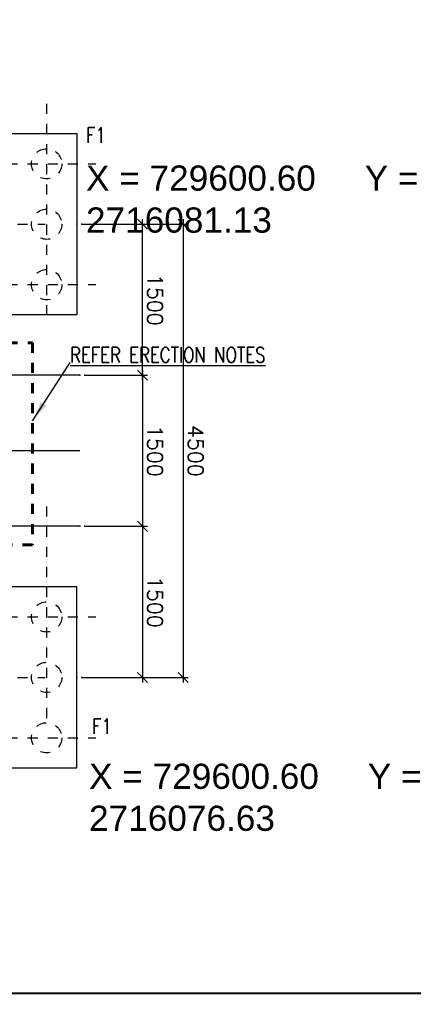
# Model space of a CAD drawing. Header units: inches. Extents: x 727810 to 1461440, y 2714588 to 5435005.
# Tile 168 of 233: x 729600.78 to 729604.69, y 2716073.39 to 2716083.16. Entities that reach past the tile are written whole.
import ezdxf

# ---------------------------------------------------------------- set-up
doc = ezdxf.new("R2010")
doc.units = ezdxf.units.IN
doc.header["$MEASUREMENT"] = 0
doc.linetypes.add('DIVIDEX2', pattern=[2.5, 1, -0.5, 0, -0.5, 0, -0.5])
doc.linetypes.add('HIDDEN', pattern=[0.375, 0.25, -0.125])
for name, color, linetype in [('DETAILS', 7, 'Continuous'), ('Inverter Room', 7, 'Continuous'), ('SCB', 7, 'Continuous')]:
    doc.layers.add(name, color=color, linetype=linetype)
doc.styles.add('ROMANS', font='ROMANS.shx', dxfattribs={"height": 10})
doc.styles.get("Standard").update_dxf_attribs({"font": 'arial.ttf'})
doc.dimstyles.new('ROMANS$0', dxfattribs={"dimscale": 100, "dimtxt": 100, "dimasz": 1, "dimexe": 0.5, "dimexo": 0.5, "dimgap": 0.5, "dimtad": 1, "dimdec": 0, "dimrnd": 5, "dimdsep": 46, "dimtxsty": 'ROMANS', "dimblk": 'OBLIQUE', "dimcen": 1, "dimdle": 0.5, "dimclrd": 6, "dimclre": 6, "dimclrt": 3, "dimadec": 0, "dimazin": 0, "dimtfac": 1, "dimtdec": 0, "dimtix": 1, "dimtmove": 0, "dimatfit": 3, "dimldrblk": 'OBLIQUE', "dimfxl": 1, "dimtolj": 1, "dimtzin": 0, "dimarcsym": 0})
doc.dimstyles.new('ROMANS$7', dxfattribs={"dimscale": 100, "dimtxt": 2.5, "dimasz": 2, "dimexe": 20, "dimexo": 20, "dimgap": 0.5, "dimtad": 1, "dimdec": 0, "dimrnd": 5, "dimzin": 0, "dimdsep": 46, "dimtxsty": 'ROMANS', "dimcen": 0.09, "dimdle": 20, "dimclrd": 256, "dimclre": 256, "dimclrt": 3, "dimadec": 0, "dimazin": 0, "dimtfac": 20, "dimtdec": 0, "dimtix": 1, "dimtmove": 2, "dimatfit": 3, "dimfxl": 1, "dimtolj": 1, "dimtzin": 0, "dimarcsym": 0})

# ---------------------------------------------------------------- blocks, each defined once
blk = doc.blocks.new('_Oblique')
at = {"color": 0, "linetype": 'ByBlock', "lineweight": -2}
blk.add_line((-0.5, -0.5), (0.5, 0.5), dxfattribs=at)
blk = doc.blocks.new('*D84')
at = {"layer": 'Inverter Room', "color": 6, "lineweight": -2, "ltscale": 0.5, "transparency": 16777216}
for p, q in [((2097765.3, -2324965.3), (2097765.3, -2323911.8)), ((2102265.3, -2324965.3), (2102265.3, -2323911.8)), ((2097715.3, -2323961.8), (2102315.3, -2323961.8))]:
    blk.add_line(p, q, dxfattribs=at)
at = {"layer": 'Inverter Room', "color": 0, "ltscale": 0.5, "transparency": 16777216}
for p in [(2102265.3, -2323961.8), (2097765.3, -2325015.3), (2102265.3, -2325015.3)]:
    blk.add_point(p, dxfattribs=at)
at = {"layer": 'Inverter Room', "color": 6, "lineweight": -2, "ltscale": 0.5, "transparency": 16777216, "xscale": 100, "yscale": 100, "zscale": 100, "rotation": 180}
blk.add_blockref('_Oblique', (2097765.3, -2323961.8), dxfattribs=at)
at = {"layer": 'Inverter Room', "color": 6, "lineweight": -2, "ltscale": 0.5, "transparency": 16777216, "xscale": 100, "yscale": 100, "zscale": 100}
blk.add_blockref('_Oblique', (2102265.3, -2323961.8), dxfattribs=at)
at = {"layer": 'Inverter Room', "color": 3, "ltscale": 0.5, "transparency": 16777216, "insert": (2100015.3, -2323836.8), "char_height": 150, "attachment_point": 5, "style": 'ROMANS'}
blk.add_mtext('\\A1;4500', dxfattribs=at)
blk = doc.blocks.new('*D86')
at = {"layer": 'DETAILS', "color": 6, "lineweight": -2, "ltscale": 0.5, "transparency": 16777216}
for p, q in [((2097765.3, -2324915.3), (2097765.3, -2324315.3)), ((2099265.3, -2324937.7), (2099265.3, -2324315.3)), ((2099315.3, -2324365.3), (2097715.3, -2324365.3))]:
    blk.add_line(p, q, dxfattribs=at)
at = {"layer": 'Inverter Room', "color": 0, "ltscale": 0.5, "transparency": 16777216}
for p in [(2097765.3, -2324365.3), (2097765.3, -2324965.3), (2099265.3, -2324987.7)]:
    blk.add_point(p, dxfattribs=at)
at = {"layer": 'DETAILS', "color": 6, "lineweight": -2, "ltscale": 0.5, "transparency": 16777216, "xscale": 100, "yscale": 100, "zscale": 100, "rotation": 180}
blk.add_blockref('_Oblique', (2097765.3, -2324365.3), dxfattribs=at)
at = {"layer": 'DETAILS', "color": 6, "lineweight": -2, "ltscale": 0.5, "transparency": 16777216, "xscale": 100, "yscale": 100, "zscale": 100}
blk.add_blockref('_Oblique', (2099265.3, -2324365.3), dxfattribs=at)
at = {"layer": 'DETAILS', "color": 3, "ltscale": 0.5, "transparency": 16777216, "insert": (2098515.3, -2324240.3), "char_height": 150, "attachment_point": 5, "style": 'ROMANS', "bg_fill": 3, "box_fill_scale": 1.25, "bg_fill_color": 256, "bg_fill_true_color": 13158600, "bg_fill_transparency": 0}
blk.add_mtext('\\A1;1500', dxfattribs=at)
blk = doc.blocks.new('*D74')
at = {"layer": 'DETAILS', "color": 6, "lineweight": -2, "ltscale": 0.5, "transparency": 16777216}
for p, q in [((2100765.3, -2324937.7), (2100765.3, -2324315.3)), ((2102265.3, -2324915.3), (2102265.3, -2324315.3)), ((2100715.3, -2324365.3), (2102315.3, -2324365.3))]:
    blk.add_line(p, q, dxfattribs=at)
at = {"layer": 'Inverter Room', "color": 0, "ltscale": 0.5, "transparency": 16777216}
for p in [(2102265.3, -2324365.3), (2100765.3, -2324987.7), (2102265.3, -2324965.3)]:
    blk.add_point(p, dxfattribs=at)
at = {"layer": 'DETAILS', "color": 6, "lineweight": -2, "ltscale": 0.5, "transparency": 16777216, "xscale": 100, "yscale": 100, "zscale": 100, "rotation": 180}
blk.add_blockref('_Oblique', (2100765.3, -2324365.3), dxfattribs=at)
at = {"layer": 'DETAILS', "color": 6, "lineweight": -2, "ltscale": 0.5, "transparency": 16777216, "xscale": 100, "yscale": 100, "zscale": 100}
blk.add_blockref('_Oblique', (2102265.3, -2324365.3), dxfattribs=at)
at = {"layer": 'DETAILS', "color": 3, "ltscale": 0.5, "transparency": 16777216, "insert": (2101515.3, -2324240.3), "char_height": 150, "attachment_point": 5, "style": 'ROMANS', "bg_fill": 3, "box_fill_scale": 1.25, "bg_fill_color": 256, "bg_fill_true_color": 13158600, "bg_fill_transparency": 0}
blk.add_mtext('\\A1;1500', dxfattribs=at)
blk = doc.blocks.new('*D75')
at = {"layer": 'DETAILS', "color": 6, "lineweight": -2, "ltscale": 0.5, "transparency": 16777216}
for p, q in [((2099265.3, -2324887.7), (2099265.3, -2324315.3)), ((2100765.3, -2324887.7), (2100765.3, -2324315.3)), ((2099215.3, -2324365.3), (2100815.3, -2324365.3))]:
    blk.add_line(p, q, dxfattribs=at)
at = {"layer": 'Inverter Room', "color": 0, "ltscale": 0.5, "transparency": 16777216}
for p in [(2100765.3, -2324365.3), (2099265.3, -2324937.7), (2100765.3, -2324937.7)]:
    blk.add_point(p, dxfattribs=at)
at = {"layer": 'DETAILS', "color": 6, "lineweight": -2, "ltscale": 0.5, "transparency": 16777216, "xscale": 100, "yscale": 100, "zscale": 100, "rotation": 180}
blk.add_blockref('_Oblique', (2099265.3, -2324365.3), dxfattribs=at)
at = {"layer": 'DETAILS', "color": 6, "lineweight": -2, "ltscale": 0.5, "transparency": 16777216, "xscale": 100, "yscale": 100, "zscale": 100}
blk.add_blockref('_Oblique', (2100765.3, -2324365.3), dxfattribs=at)
at = {"layer": 'DETAILS', "color": 3, "ltscale": 0.5, "transparency": 16777216, "insert": (2100015.3, -2324240.3), "char_height": 150, "attachment_point": 5, "style": 'ROMANS', "bg_fill": 3, "box_fill_scale": 1.25, "bg_fill_color": 256, "bg_fill_true_color": 13158600, "bg_fill_transparency": 0}
blk.add_mtext('\\A1;1500', dxfattribs=at)
blk = doc.blocks.new('bhcbhb')
at = {"layer": 'DETAILS', "linetype": 'DIVIDEX2', "ltscale": 0.5}
for p, q in [((2097165.3, -2326904.8), (2097165.3, -2324828.8)), ((2098365.3, -2326904.8), (2098365.3, -2324828.8)), ((2101665.3, -2326904.8), (2101665.3, -2324828.8)), ((2102865.3, -2326904.8), (2102865.3, -2324828.8)), ((2098669.2, -2325315.3), (2096567.2, -2325315.3)), ((2097765.3, -2327404.8), (2097765.3, -2325328.8)), ((2102669.2, -2325315.3), (2100567.2, -2325315.3)), ((2102265.3, -2327404.8), (2102265.3, -2325328.8))]:
    blk.add_line(p, q, dxfattribs=at)
at = {"layer": 'DETAILS', "linetype": 'HIDDEN', "lineweight": 60, "ltscale": 20}
blk.add_lwpolyline([(2098942.4, -2332504), (2098942.4, -2325454.7), (2100949.6, -2325454.7), (2100949.6, -2332504)], close=True, dxfattribs=at)
at = {"layer": 'Inverter Room', "ltscale": 2}
for p, q in [((2099265.3, -2324987.7), (2099265.3, -2332237.4)), ((2100015.3, -2324987.7), (2100015.3, -2332237.4)), ((2100765.3, -2324987.7), (2100765.3, -2332237.4))]:
    blk.add_line(p, q, dxfattribs=at)
at = {"layer": 'Inverter Room', "color": 4, "ltscale": 0.5}
for points in [[(2098665.3, -2325015.3), (2098665.3, -2326515.3), (2096865.3, -2326515.3), (2096865.3, -2325015.3)], [(2101365.3, -2325015.3), (2101365.3, -2326515.3), (2103165.3, -2326515.3), (2103165.3, -2325015.3)]]:
    blk.add_lwpolyline(points, close=True, dxfattribs=at)
at = {"layer": 'Inverter Room', "color": 8, "linetype": 'HIDDEN', "ltscale": 2}
for centre in [(2097165.3, -2325315.3), (2097765.3, -2325315.3), (2098365.3, -2325315.3), (2101665.3, -2325315.3), (2102265.3, -2325315.3), (2102865.3, -2325315.3)]:
    blk.add_circle(centre, 150, dxfattribs=at)
at = {"layer": 'Inverter Room', "color": 3, "linetype": 'Continuous', "style": 'ROMANS', "width": 0.8}
for p in [(2102825.7, -2324864.4), (2096955.7, -2324924.2)]:
    blk.add_text('F1', height=150, rotation=90, dxfattribs=at).set_placement(p)
at = {"layer": 'Inverter Room', "ltscale": 0.5}
dim = blk.add_linear_dim(base=(2102265.3, -2323961.8), p1=(2097765.3, -2325015.3), p2=(2102265.3, -2325015.3), angle=180, dimstyle='ROMANS$0', override={"dimtxt": 150, "dimfxl": 0.75, "dimarcsym": 1}, dxfattribs=at)
dim.commit()
dim.dimension.update_dxf_attribs({"geometry": '*D84', "text_midpoint": (2100015.3, -2323836.8)})
at = {"layer": 'DETAILS', "ltscale": 100}
blk.add_leader([(2099717.3, -2325454.7), (2099137.7, -2325082.5)], dimstyle='ROMANS$7', override={"dimtxt": 150, "dimgap": 0.5, "dimtad": 0, "dimtfill": 1, "dimarcsym": 1}, dxfattribs=at)
at = {"layer": 'DETAILS', "ltscale": 0.5}
for base, p1, p2, picture, middle in [((2097765.3, -2324365.3), (2099265.3, -2324987.7), (2097765.3, -2324965.3), '*D86', (2098515.3, -2324240.3)), ((2102265.3, -2324365.3), (2100765.3, -2324987.7), (2102265.3, -2324965.3), '*D74', (2101515.3, -2324240.3))]:
    dim = blk.add_linear_dim(base=base, p1=p1, p2=p2, angle=180, dimstyle='ROMANS$0', override={"dimtxt": 150, "dimtfill": 1, "dimarcsym": 1}, dxfattribs=at)
    dim.commit()
    dim.dimension.update_dxf_attribs({"geometry": picture, "text_midpoint": middle})
at = {"layer": 'Inverter Room', "color": 2, "linetype": 'Continuous', "style": 'ROMANS', "width": 0.8}
blk.add_text('%%UREFER ERECTION NOTES', height=150, rotation=90, dxfattribs=at).set_placement((2099137.7, -2325082.5))
at = {"layer": 'DETAILS', "ltscale": 0.5}
dim = blk.add_linear_dim(base=(2100765.3, -2324365.3), p1=(2099265.3, -2324937.7), p2=(2100765.3, -2324937.7), angle=180, dimstyle='ROMANS$0', override={"dimtxt": 150, "dimtfill": 1, "dimarcsym": 1}, dxfattribs=at)
dim.commit()
dim.dimension.update_dxf_attribs({"geometry": '*D75', "text_midpoint": (2100015.3, -2324240.3)})

msp = doc.modelspace()

# ---------------------------------------------------------------- leaders
at = {"layer": 'Inverter Room', "ltscale": 0.5}
msp.add_leader([(729541.72334, 2716090.92276, 0.21136), (729542.22502, 2716090.10463, 0.21136), (729542.55517, 2716090.10999, 0.21136)], dimstyle='ROMANS$7', override={"dimtxt": 150, "dimgap": 0.5, "dimtad": 0, "dimtfill": 1, "dimarcsym": 1}, dxfattribs=at)

# ---------------------------------------------------------------- next in the draw order: block references
at = {"layer": 'DETAILS', "xscale": 0.001, "yscale": 0.001, "zscale": 0.001, "rotation": 270}
msp.add_blockref('bhcbhb', (731926.36248, 2718178.89806, 0.43898), dxfattribs=at)

# ---------------------------------------------------------------- next in the draw order: linework, layer by layer
at = {"color": 3, "lineweight": 40, "elevation": 0.72996}
msp.add_lwpolyline([(729588.51983, 2716100.48962), (729631.58031, 2716100.48962), (729631.58031, 2716073.49296), (729588.51983, 2716073.49296)], close=True, dxfattribs=at)

# ---------------------------------------------------------------- next in the draw order: texts
at = {"layer": 'SCB', "color": 3, "lineweight": 40, "char_height": 0.25, "attachment_point": 1}
for s, insert, width in [('X = 729600.60     Y = 2716081.13', (729601.43741, 2716081.71602), 3.4860891), ('X = 729600.60     Y = 2716081.13', (729601.43741, 2716081.71602), 3.4860891), ('X = 729600.60     Y = 2716076.63', (729601.46778, 2716075.7754), 3.5616891), ('X = 729600.60     Y = 2716076.63', (729601.46778, 2716075.7754), 3.5616891)]:
    msp.add_mtext(s, dxfattribs=dict(at, insert=insert, width=width))

doc.saveas('drawing.dxf')
